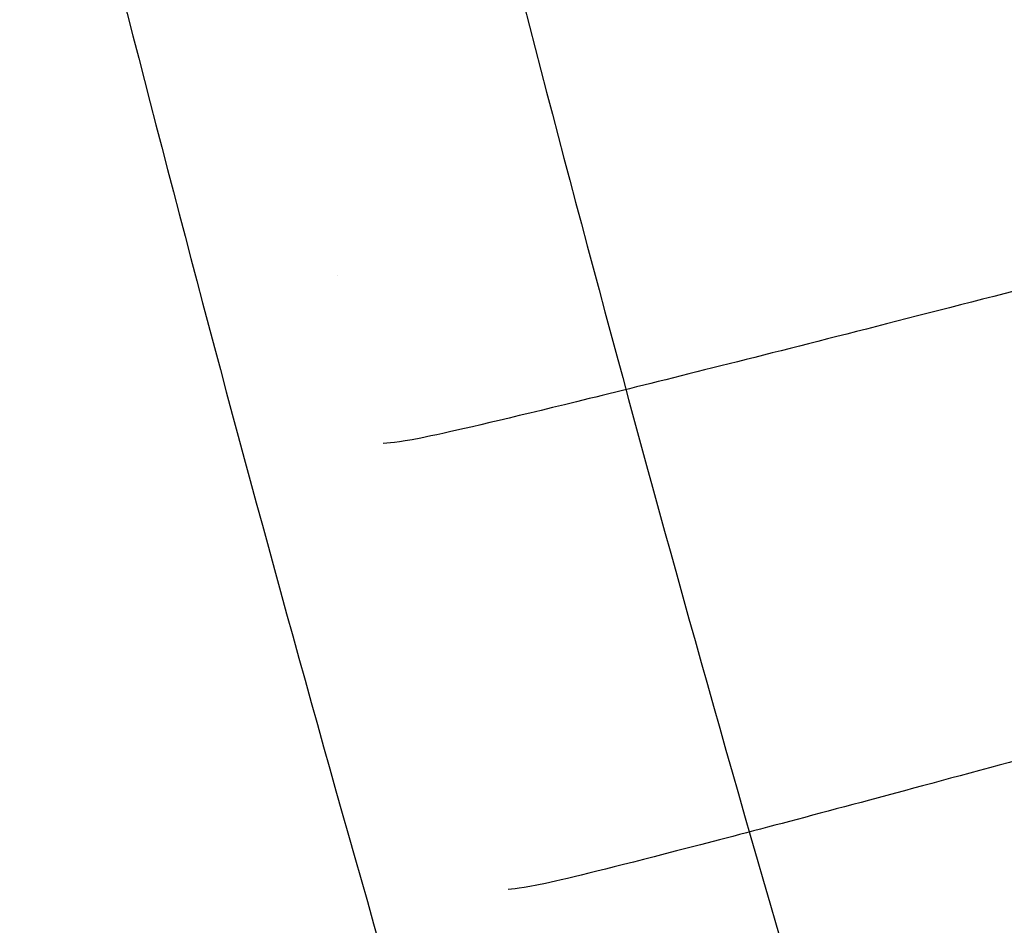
# Model space of a CAD drawing. Header units: millimetres. Extents: x -761 to -147, y -807 to -217.
# Tile 33 of 256: x -684.73 to -680.79, y -709.29 to -705.67. Entities that reach past the tile are written whole.
import ezdxf

# ---------------------------------------------------------------- set-up
doc = ezdxf.new("R2010")
doc.units = ezdxf.units.MM
doc.layers.add('Calque 16', color=7, linetype='Continuous', true_color=0x343231)
doc.layers.add('Calque 17', color=7, linetype='Continuous', true_color=0x343231)

msp = doc.modelspace()

# ---------------------------------------------------------------- linework, layer by layer
at = {"layer": 'Calque 16'}
for points in [[(-688.4537, -673.0889, -105.2974), (-688.4485, -674.6446, -105.2974), (-688.3894, -677.4957, -105.2974), (-688.1832, -681.3811, -105.2974), (-687.8953, -685.0024, -105.2974), (-687.5127, -688.6174, -105.2974), (-686.9889, -692.4786, -105.2974), (-686.1399, -697.6062, -105.2974), (-684.9298, -703.3428, -105.2974), (-683.76, -707.7512, -105.2974), (-683.2155, -709.6354, -105.2974)], [(-688.4537, -673.0889, -108.516), (-688.4485, -674.6446, -108.516), (-688.3894, -677.4957, -108.516), (-688.1832, -681.3811, -108.516), (-687.8953, -685.0024, -108.516), (-687.5127, -688.6174, -108.516), (-686.9889, -692.4786, -108.516), (-686.1399, -697.6062, -108.516), (-684.9298, -703.3428, -108.516), (-683.76, -707.7512, -108.516), (-683.2155, -709.6354, -108.516)], [(-686.9062, -673.5305, -106.9067), (-686.8959, -675.0683, -106.9067), (-686.8279, -677.8861, -106.9067), (-686.6109, -681.7253, -106.9067), (-686.3143, -685.304, -106.9067), (-685.924, -688.8757, -106.9067), (-685.3934, -692.6901, -106.9067), (-684.537, -697.7558, -106.9067), (-683.3217, -703.4213, -106.9067), (-682.1507, -707.7749, -106.9067), (-681.6063, -709.6354, -106.9067)]]:
    msp.add_open_spline(points, degree=3, knots=[0, 0, 0, 0, 4.667182, 8.553935, 11.671176, 15.564685, 19.458193, 23.35959, 31.155421, 37.039197, 37.039197, 37.039197, 37.039197], dxfattribs=at)
at = {"layer": 'Calque 17'}
msp.add_line((-683.46, -706.6887, -50.1277), (-683.46, -706.6887, -110.2267), dxfattribs=at)
for points, weights in [([(-636.4324, -694.8502, -1.2225), (-683.218, -707.584, -2.6584), (-683.2784, -707.3625, -50.1297)], [1, 0.717721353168, 1]), ([(-636.1122, -695.9751, -1.2276), (-682.7182, -709.3588, -2.6617), (-682.7795, -709.1455, -50.135)], [1, 0.717707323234, 1])]:
    msp.add_rational_spline(points, weights, degree=2, dxfattribs=at)

doc.saveas('drawing.dxf')
